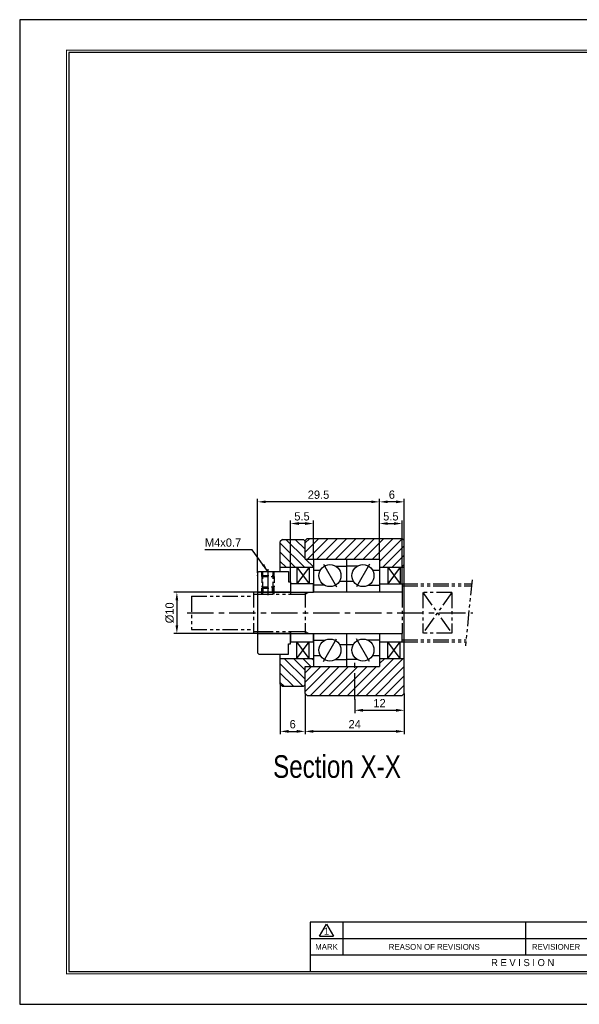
# Model space of a CAD drawing. Header units: millimetres. Extents: x 0 to 337, y 0 to 238.
# Tile 1 of 3: x 0 to 135, y 0 to 238. Entities that reach past the tile are written whole.
import ezdxf
from ezdxf.enums import TextEntityAlignment as Align

# ---------------------------------------------------------------- set-up
doc = ezdxf.new("R2010")
doc.units = ezdxf.units.MM
for name, pattern in [('CENTER', [50.8, 31.75, -6.35, 6.35, -6.35]), ('DASHED', [0.75, 0.5, -0.25]), ('PHANTOM', [2.5, 1.25, -0.25, 0.25, -0.25, 0.25, -0.25])]:
    doc.linetypes.add(name, pattern=pattern)
doc.layers.get('0').update_dxf_attribs({"linetype": 'CONTINUOUS'})
doc.layers.get('DEFPOINTS').update_dxf_attribs({"linetype": 'CONTINUOUS'})
for name, color, linetype in [('center', 1, 'CENTER'), ('hidden', 2, 'DASHED'), ('L1', 7, 'CONTINUOUS'), ('OUTLINE', 7, 'CONTINUOUS'), ('phantom', 6, 'PHANTOM')]:
    doc.layers.add(name, color=color, linetype=linetype)
doc.dimstyles.get("Standard").update_dxf_attribs({"dimtxt": 2, "dimasz": 2, "dimexe": 0.7, "dimexo": 0, "dimgap": 0.7, "dimtad": 1, "dimdec": 3, "dimzin": 11, "dimdsep": 46, "dimtxsty": 'Standard', "dimcen": 0, "dimclrd": 5, "dimclre": 5, "dimclrt": 3, "dimadec": 0, "dimazin": 0, "dimtfac": 0.6, "dimtdec": 3, "dimtmove": 0, "dimatfit": 3, "dimfxl": 0, "dimtolj": 1, "dimtzin": 11, "dimarcsym": 0})

# ---------------------------------------------------------------- blocks, each defined once
blk = doc.blocks.new('표제란')
at = {"layer": 'L1', "color": 0}
for p, q in [((297, 210), (0, 210)), ((0, 210), (0, 0)), ((0, 0), (297, 0))]:
    blk.add_line(p, q, dxfattribs=at)
at = {"layer": 'L1'}
for p, q in [((160, 17.5), (62, 17.5)), ((62, 17.5), (62, 7)), ((64, 14.51), (65.5, 17.1)), ((65.5, 17.1), (67, 14.51)), ((69, 17.5), (69, 10.5)), ((108, 17.5), (108, 10.5)), ((147, 14), (62, 14)), ((64, 14.51), (67, 14.51)), ((147, 10.5), (62, 10.5))]:
    blk.add_line(p, q, dxfattribs=at)
at = {"layer": 'L1', "const_width": 0.25}
blk.add_lwpolyline([(290.5, 6.5), (290.5, 203.5), (10, 203.5), (10, 6.5)], close=True, dxfattribs=at)
at = {"layer": 'L1'}
blk.add_lwpolyline([(290, 7), (290, 203), (10.5, 203), (10.5, 7)], close=True, dxfattribs=at)
for s, height, p in [('1', 1.5, (65.5, 15.61)), ('MARK', 1.25, (65.5, 12.25)), ('REASON OF REVISIONS', 1.25, (88.5, 12.25)), ('REVISIONER', 1.25, (114.5, 12.25)), ('R E V I S I O N', 1.5, (107.38, 8.9))]:
    blk.add_text(s, height=height, dxfattribs=at).set_placement(p, align=Align.MIDDLE_CENTER)
for tag, p in [('필렛', (179.25, 10.9)), ('모따기', (179.25, 8.3))]:
    blk.add_attdef(tag, text='', height=1.15, dxfattribs=at).set_placement(p, align=Align.MIDDLE_LEFT)
at = {"layer": 'OUTLINE', "ltscale": 0.5}
for tag, p, height in [('TITLE', (237.17, 24.41), 2.5), ('도번', (251.18, 15.64), 2.5), ('SCALE', (253.78, 9.55), 1.2), ('DATE', (277.02, 9.51), 1.2)]:
    blk.add_attdef(tag, p, '', height=height, dxfattribs=at)
blk = doc.blocks.new('*D36')
at = {"layer": 'DEFPOINTS', "color": 0, "ltscale": 0.2}
for p in [(65.54, 99.61), (38.02, 89.61), (65.54, 89.61)]:
    blk.add_point(p, dxfattribs=at)
at = {"layer": 'OUTLINE', "color": 5, "lineweight": -2, "ltscale": 0.2}
for p, q in [((65.54, 99.61), (37.32, 99.61)), ((38.02, 97.61), (38.02, 91.61)), ((65.54, 89.61), (37.32, 89.61))]:
    blk.add_line(p, q, dxfattribs=at)
at = {"layer": 'OUTLINE', "color": 5, "ltscale": 0.2}
for points in [[(37.69, 97.61), (38.36, 97.61), (38.02, 99.61)], [(37.69, 91.61), (38.36, 91.61), (38.02, 89.61)]]:
    blk.add_solid(points, dxfattribs=at)
at = {"layer": 'OUTLINE', "color": 3, "ltscale": 0.2, "insert": (36.29, 94.61), "char_height": 2, "attachment_point": 5, "rotation": 90}
blk.add_mtext('\\A1;%%C10', dxfattribs=at)
blk = doc.blocks.new('*D37')
at = {"layer": 'DEFPOINTS', "color": 0, "ltscale": 0.2}
for p in [(92.54, 116.2), (87.04, 107.61), (92.54, 101.61)]:
    blk.add_point(p, dxfattribs=at)
at = {"layer": 'OUTLINE', "color": 5, "lineweight": -2, "ltscale": 0.2}
for p, q in [((87.04, 107.61), (87.04, 116.9)), ((92.54, 101.61), (92.54, 116.9)), ((89.04, 116.2), (90.54, 116.2))]:
    blk.add_line(p, q, dxfattribs=at)
at = {"layer": 'OUTLINE', "color": 5, "ltscale": 0.2}
for points in [[(89.04, 116.53), (89.04, 115.86), (87.04, 116.2)], [(90.54, 116.53), (90.54, 115.86), (92.54, 116.2)]]:
    blk.add_solid(points, dxfattribs=at)
at = {"layer": 'OUTLINE', "color": 3, "ltscale": 0.2, "insert": (89.79, 117.92), "char_height": 2, "attachment_point": 5}
blk.add_mtext('\\A1;5.5', dxfattribs=at)
blk = doc.blocks.new('*D38')
at = {"layer": 'DEFPOINTS', "color": 0, "ltscale": 0.2}
for p in [(65.54, 116.2), (71.04, 107.61), (65.54, 102.11)]:
    blk.add_point(p, dxfattribs=at)
at = {"layer": 'OUTLINE', "color": 5, "lineweight": -2, "ltscale": 0.2}
for p, q in [((65.54, 102.11), (65.54, 116.9)), ((71.04, 107.61), (71.04, 116.9)), ((69.04, 116.2), (67.54, 116.2))]:
    blk.add_line(p, q, dxfattribs=at)
at = {"layer": 'OUTLINE', "color": 5, "ltscale": 0.2}
for points in [[(67.54, 116.53), (67.54, 115.86), (65.54, 116.2)], [(69.04, 116.53), (69.04, 115.86), (71.04, 116.2)]]:
    blk.add_solid(points, dxfattribs=at)
at = {"layer": 'OUTLINE', "color": 3, "ltscale": 0.2, "insert": (68.29, 117.92), "char_height": 2, "attachment_point": 5}
blk.add_mtext('\\A1;5.5', dxfattribs=at)
blk = doc.blocks.new('*D39')
at = {"layer": 'DEFPOINTS', "color": 0, "ltscale": 0.2}
for p in [(87.04, 121.44), (93.04, 112.11), (87.04, 107.61)]:
    blk.add_point(p, dxfattribs=at)
at = {"layer": 'OUTLINE', "color": 5, "lineweight": -2, "ltscale": 0.2}
for p, q in [((87.04, 107.61), (87.04, 122.14)), ((91.04, 121.44), (89.04, 121.44)), ((93.04, 112.11), (93.04, 122.14))]:
    blk.add_line(p, q, dxfattribs=at)
at = {"layer": 'OUTLINE', "color": 5, "ltscale": 0.2}
for points in [[(89.04, 121.77), (89.04, 121.11), (87.04, 121.44)], [(91.04, 121.77), (91.04, 121.11), (93.04, 121.44)]]:
    blk.add_solid(points, dxfattribs=at)
at = {"layer": 'OUTLINE', "color": 3, "ltscale": 0.2, "insert": (90.04, 123.16), "char_height": 2, "attachment_point": 5}
blk.add_mtext('\\A1;6', dxfattribs=at)
blk = doc.blocks.new('*D40')
at = {"layer": 'DEFPOINTS', "color": 0, "ltscale": 0.2}
for p in [(57.54, 121.44), (87.04, 107.61), (57.54, 104.31)]:
    blk.add_point(p, dxfattribs=at)
at = {"layer": 'OUTLINE', "color": 5, "lineweight": -2, "ltscale": 0.2}
for p, q in [((57.54, 104.31), (57.54, 122.14)), ((85.04, 121.44), (59.54, 121.44)), ((87.04, 107.61), (87.04, 122.14))]:
    blk.add_line(p, q, dxfattribs=at)
at = {"layer": 'OUTLINE', "color": 5, "ltscale": 0.2}
for points in [[(59.54, 121.77), (59.54, 121.11), (57.54, 121.44)], [(85.04, 121.77), (85.04, 121.11), (87.04, 121.44)]]:
    blk.add_solid(points, dxfattribs=at)
at = {"layer": 'OUTLINE', "color": 3, "ltscale": 0.2, "insert": (72.29, 123.16), "char_height": 2, "attachment_point": 5}
blk.add_mtext('\\A1;29.5', dxfattribs=at)
blk = doc.blocks.new('*D43')
at = {"layer": 'DEFPOINTS', "color": 0, "ltscale": 0.2}
for p in [(63.04, 77.36), (69.04, 75.11), (69.04, 65.96)]:
    blk.add_point(p, dxfattribs=at)
at = {"layer": 'OUTLINE', "color": 5, "lineweight": -2, "ltscale": 0.2}
for p, q in [((63.04, 77.36), (63.04, 65.26)), ((69.04, 75.11), (69.04, 65.26)), ((65.04, 65.96), (67.04, 65.96))]:
    blk.add_line(p, q, dxfattribs=at)
at = {"layer": 'OUTLINE', "color": 5, "ltscale": 0.2}
for points in [[(65.04, 66.3), (65.04, 65.63), (63.04, 65.96)], [(67.04, 66.3), (67.04, 65.63), (69.04, 65.96)]]:
    blk.add_solid(points, dxfattribs=at)
at = {"layer": 'OUTLINE', "color": 3, "ltscale": 0.2, "insert": (66.04, 67.69), "char_height": 2, "attachment_point": 5}
blk.add_mtext('\\A1;6', dxfattribs=at)
blk = doc.blocks.new('*D44')
at = {"layer": 'DEFPOINTS', "color": 0, "ltscale": 0.2}
for p in [(93.04, 75.11), (81.04, 73.71), (93.04, 71.06)]:
    blk.add_point(p, dxfattribs=at)
at = {"layer": 'OUTLINE', "color": 5, "lineweight": -2, "ltscale": 0.2}
for p, q in [((93.04, 75.11), (93.04, 70.36)), ((81.04, 73.71), (81.04, 70.36)), ((83.04, 71.06), (91.04, 71.06))]:
    blk.add_line(p, q, dxfattribs=at)
at = {"layer": 'OUTLINE', "color": 5, "ltscale": 0.2}
for points in [[(83.04, 71.39), (83.04, 70.72), (81.04, 71.06)], [(91.04, 71.39), (91.04, 70.72), (93.04, 71.06)]]:
    blk.add_solid(points, dxfattribs=at)
at = {"layer": 'OUTLINE', "color": 3, "ltscale": 0.2, "insert": (87.04, 72.79), "char_height": 2, "attachment_point": 5}
blk.add_mtext('\\A1;12', dxfattribs=at)
blk = doc.blocks.new('*D45')
at = {"layer": 'DEFPOINTS', "color": 0, "ltscale": 0.2}
for p in [(69.04, 75.11), (93.04, 75.11), (69.04, 65.96)]:
    blk.add_point(p, dxfattribs=at)
at = {"layer": 'OUTLINE', "color": 5, "lineweight": -2, "ltscale": 0.2}
for p, q in [((69.04, 75.11), (69.04, 65.26)), ((93.04, 75.11), (93.04, 65.26)), ((91.04, 65.96), (71.04, 65.96))]:
    blk.add_line(p, q, dxfattribs=at)
at = {"layer": 'OUTLINE', "color": 5, "ltscale": 0.2}
for points in [[(71.04, 66.3), (71.04, 65.63), (69.04, 65.96)], [(91.04, 66.3), (91.04, 65.63), (93.04, 65.96)]]:
    blk.add_solid(points, dxfattribs=at)
at = {"layer": 'OUTLINE', "color": 3, "ltscale": 0.2, "insert": (81.04, 67.69), "char_height": 2, "attachment_point": 5}
blk.add_mtext('\\A1;24', dxfattribs=at)

msp = doc.modelspace()

# ---------------------------------------------------------------- hatches: boundary and pattern name
at = {"layer": 'OUTLINE', "ltscale": 0.2}
h = msp.add_hatch(dxfattribs=at)
h.set_pattern_fill('ANSI31', color=5, scale=0.5, angle=90, style=0)
h.set_pattern_definition([(135, (-443.5964, 23.1816), (-1.122532, -1.122532), [])])
edge = h.paths.add_edge_path()
edge.add_spline(control_points=[(69.0443, 111.963), (68.911, 112.0963), (68.7777, 112.2296), (68.6443, 112.363)], knot_values=[0, 0, 0, 0, 0.00058525, 0.00058525, 0.00058525, 0.00058525], degree=3, periodic=0)
edge.add_line((68.6443, 112.363), (63.5443, 112.363))
edge.add_line((63.5443, 112.363), (63.0443, 111.863))
edge.add_line((63.0443, 111.863), (63.0443, 105.613))
edge.add_line((63.0443, 105.613), (71.0443, 105.613))
edge.add_line((71.0443, 105.613), (71.0443, 107.613))
edge.add_line((71.0443, 107.613), (69.0443, 107.613))
edge.add_line((69.0443, 107.613), (69.0443, 111.963))
edge = h.paths.add_edge_path()
edge.add_line((69.0443, 81.613), (71.0443, 81.613))
edge.add_line((71.0443, 81.613), (71.0443, 83.613))
edge.add_line((71.0443, 83.613), (63.0443, 83.613))
edge.add_line((63.0443, 83.613), (63.0443, 77.363))
edge.add_line((63.0443, 77.363), (63.5443, 76.863))
edge.add_line((63.5443, 76.863), (68.6443, 76.863))
edge.add_spline(control_points=[(68.6443, 76.863), (68.7777, 76.9964), (68.911, 77.1297), (69.0443, 77.263)], knot_values=[0, 0, 0, 0, 0.00058525, 0.00058525, 0.00058525, 0.00058525], degree=3, periodic=0)
edge.add_line((69.0443, 77.263), (69.0443, 81.613))
h = msp.add_hatch(dxfattribs=at)
h.set_pattern_fill('ANSI31', color=5, scale=0.5, style=0)
h.set_pattern_definition([(45, (-443.5964, 23.1816), (-1.122532, 1.122532), [])])
h.paths.add_polyline_path([(87.0443, 107.613), (87.0443, 105.613), (93.0443, 105.613), (93.0443, 112.113), (92.5443, 112.613), (69.5443, 112.613), (69.0443, 112.113), (69.0443, 107.613)])
h.paths.add_polyline_path([(92.5443, 74.613), (93.0443, 75.113), (93.0443, 83.613), (87.0443, 83.613), (87.0443, 81.613), (81.0443, 81.613), (81.0443, 74.613)])
h.paths.add_polyline_path([(69.0443, 81.613), (69.0443, 75.113), (69.5443, 74.613), (81.0443, 74.613), (81.0443, 81.613)])

# ---------------------------------------------------------------- linework, layer by layer
at = {"layer": 'center', "ltscale": 0.2}
for p, q in [((60.0443, 105.1813), (60.0443, 98.8718)), ((73.4618, 106.3539), (76.6268, 100.872)), ((84.6268, 106.3539), (81.4618, 100.872)), ((40.5518, 94.613), (109.639, 94.613)), ((73.4618, 82.872), (76.6268, 88.3539)), ((84.6268, 82.872), (81.4618, 88.3539)), ((81.0443, 73.7062), (81.0443, 82.5197))]:
    msp.add_line(p, q, dxfattribs=at)
at = {"layer": 'hidden', "color": 5, "ltscale": 3}
for p, q in [((58.5443, 103.363), (58.5443, 104.613)), ((61.5443, 103.363), (61.5443, 104.613)), ((58.5443, 99.113), (58.5443, 100.863)), ((61.5443, 99.113), (61.5443, 100.863))]:
    msp.add_line(p, q, dxfattribs=at)
at = {"layer": 'hidden', "ltscale": 3}
for p, q in [((58.5443, 103.363), (58.7943, 103.613)), ((58.5443, 103.363), (61.5443, 103.363)), ((58.5443, 103.363), (58.5443, 100.863)), ((58.7943, 103.613), (58.7943, 104.613)), ((58.7943, 103.613), (61.2943, 103.613)), ((58.7943, 100.613), (58.7943, 103.613)), ((61.2943, 103.613), (61.2943, 104.613)), ((61.2943, 100.613), (61.2943, 103.613)), ((61.5443, 103.363), (61.2943, 103.613)), ((61.5443, 103.363), (61.5443, 100.863)), ((58.5443, 100.863), (61.5443, 100.863)), ((58.5443, 100.863), (58.7943, 100.613)), ((58.7943, 100.613), (61.2943, 100.613)), ((58.7943, 99.113), (58.7943, 100.613)), ((58.8943, 99.613), (58.8943, 100.613)), ((61.1943, 99.613), (61.1943, 100.613)), ((61.5443, 100.863), (61.2943, 100.613)), ((61.2943, 99.113), (61.2943, 100.613))]:
    msp.add_line(p, q, dxfattribs=at)
at = {"layer": 'OUTLINE'}
for p, q in [((63.5443, 112.363), (63.0443, 111.863)), ((63.0443, 104.613), (63.0443, 111.863)), ((63.5443, 112.363), (68.6443, 112.363)), ((69.5443, 112.613), (69.0443, 112.113)), ((69.0443, 107.613), (69.0443, 112.113)), ((69.5443, 112.613), (92.5443, 112.613)), ((92.5443, 112.613), (93.0443, 112.113)), ((93.0443, 75.113), (93.0443, 112.113)), ((69.0443, 107.613), (87.0443, 107.613)), ((71.0443, 107.613), (71.0443, 99.613)), ((79.0443, 107.613), (79.0443, 99.613)), ((87.0443, 107.613), (87.0443, 99.613)), ((63.0443, 105.613), (71.0443, 105.613)), ((67.0443, 105.613), (67.0443, 101.613)), ((67.0443, 105.613), (70.0443, 101.613)), ((70.0443, 105.613), (67.0443, 101.613)), ((70.0443, 105.613), (70.0443, 101.613)), ((71.0443, 104.9455), (72.7363, 104.9455)), ((76.3768, 105.9209), (79.0443, 105.9209)), ((81.7118, 105.9209), (79.0443, 105.9209)), ((85.3523, 104.9455), (87.0443, 104.9455)), ((87.0443, 105.613), (93.0443, 105.613)), ((89.0443, 105.613), (89.0443, 101.613)), ((89.0443, 105.613), (92.0443, 101.613)), ((92.0443, 105.613), (89.0443, 101.613)), ((92.0443, 105.613), (92.0443, 101.613)), ((57.8443, 104.613), (57.5443, 104.313)), ((57.5443, 104.313), (57.5443, 94.613)), ((57.8443, 104.613), (65.0443, 104.613)), ((65.0443, 104.613), (65.0443, 102.113)), ((65.0443, 102.113), (65.5443, 102.113)), ((65.5443, 102.113), (65.5443, 99.613)), ((65.5443, 101.613), (65.5443, 99.113)), ((71.0443, 101.613), (65.5443, 101.613)), ((65.5443, 101.613), (65.5443, 99.613)), ((71.0443, 99.613), (71.0443, 101.613)), ((71.0443, 99.613), (71.0443, 101.613)), ((73.7118, 101.305), (71.0443, 101.305)), ((77.3523, 102.2805), (80.7363, 102.2805)), ((84.3768, 101.305), (87.0443, 101.305)), ((87.0443, 101.613), (87.0443, 99.613)), ((87.0443, 101.613), (87.0443, 99.613)), ((92.5443, 101.613), (92.5443, 99.613)), ((57.5443, 99.613), (58.8943, 99.613)), ((58.8943, 99.613), (61.1943, 99.613)), ((61.1943, 99.613), (65.5443, 99.613)), ((65.5443, 99.613), (71.0443, 99.613)), ((92.5443, 99.613), (71.0443, 99.613)), ((57.5443, 94.613), (57.5443, 84.913)), ((57.5443, 89.613), (65.5443, 89.613)), ((65.5443, 87.113), (65.5443, 90.113)), ((65.5443, 90.113), (65.5443, 87.613)), ((65.5443, 89.613), (71.0443, 89.613)), ((65.5443, 89.613), (65.5443, 87.613)), ((71.0443, 89.613), (71.0443, 81.613)), ((71.0443, 89.613), (92.5443, 89.613)), ((71.0443, 87.613), (71.0443, 89.613)), ((71.0443, 87.613), (71.0443, 89.613)), ((79.0443, 89.613), (79.0443, 81.613)), ((83.9675, 88.113), (87.0443, 88.113)), ((87.0443, 89.613), (87.0443, 81.613)), ((87.0443, 89.613), (87.0443, 87.613)), ((87.0443, 89.613), (87.0443, 87.613)), ((92.5443, 87.613), (92.5443, 89.613)), ((65.0443, 84.613), (65.0443, 87.113)), ((65.0443, 87.113), (65.5443, 87.113)), ((65.5443, 87.613), (71.0443, 87.613)), ((70.0443, 83.613), (67.0443, 87.613)), ((67.0443, 83.613), (70.0443, 87.613)), ((67.0443, 83.613), (67.0443, 87.613)), ((70.0443, 83.613), (70.0443, 87.613)), ((73.7118, 87.9209), (71.0443, 87.9209)), ((77.3523, 86.9455), (80.7363, 86.9455)), ((92.0443, 83.613), (89.0443, 87.613)), ((89.0443, 83.613), (92.0443, 87.613)), ((89.0443, 83.613), (89.0443, 87.613)), ((92.0443, 83.613), (92.0443, 87.613)), ((57.8443, 84.613), (57.5443, 84.913)), ((57.8443, 84.613), (65.0443, 84.613)), ((63.0443, 77.363), (63.0443, 84.613)), ((63.0443, 83.613), (71.0443, 83.613)), ((71.0443, 84.2805), (72.7363, 84.2805)), ((76.3768, 83.305), (79.0443, 83.305)), ((81.7118, 83.305), (79.0443, 83.305)), ((85.3523, 84.2805), (87.0443, 84.2805)), ((87.0443, 83.613), (93.0443, 83.613)), ((69.0443, 75.113), (69.0443, 81.613)), ((69.0443, 81.613), (87.0443, 81.613)), ((63.0443, 77.363), (63.5443, 76.863)), ((63.5443, 76.863), (68.6443, 76.863)), ((69.0443, 75.113), (69.5443, 74.613)), ((69.5443, 74.613), (92.5443, 74.613)), ((92.5443, 74.613), (93.0443, 75.113))]:
    msp.add_line(p, q, dxfattribs=at)
at = {"layer": 'OUTLINE', "ltscale": 0.2}
for p, q in [((87.0443, 101.613), (92.5443, 101.613)), ((87.0443, 87.613), (92.5443, 87.613))]:
    msp.add_line(p, q, dxfattribs=at)
at = {"layer": 'OUTLINE'}
for centre in [(75.0443, 103.613), (83.0443, 103.613), (75.0443, 85.613), (83.0443, 85.613)]:
    msp.add_circle(centre, 2.665, dxfattribs=at)
for points in [[(68.6443, 112.363), (68.7777, 112.2296), (68.911, 112.0963), (69.0443, 111.963)], [(68.6443, 76.863), (68.7777, 76.9964), (68.911, 77.1297), (69.0443, 77.263)]]:
    msp.add_open_spline(points, degree=3, dxfattribs=at)
msp.add_point((57.5443, 103.613), dxfattribs=at)
at = {"layer": 'phantom', "ltscale": 3}
for p, q in [((109.4216, 102.613), (107.8468, 86.613)), ((92.5443, 101.613), (109.3231, 101.613)), ((92.5443, 101.113), (109.2739, 101.113)), ((41.5518, 98.613), (41.5518, 90.613)), ((41.5518, 98.613), (56.5518, 98.613)), ((56.5518, 99.613), (56.5518, 89.613)), ((57.5443, 99.613), (56.5518, 99.613)), ((56.5518, 99.113), (57.5443, 99.113)), ((57.5443, 99.113), (65.5443, 99.113)), ((65.5443, 99.113), (69.0518, 99.113)), ((69.0518, 99.613), (69.0518, 89.613)), ((69.0518, 99.113), (69.9178, 99.613)), ((92.5443, 99.613), (92.5443, 89.613)), ((97.5443, 99.512), (97.5443, 89.714)), ((97.5443, 99.512), (104.5443, 89.714)), ((104.5443, 99.512), (97.5443, 89.714)), ((104.5443, 99.512), (97.5443, 99.512)), ((104.5443, 99.512), (104.5443, 89.714)), ((41.5518, 90.613), (56.5518, 90.613)), ((56.5518, 90.113), (57.5443, 90.113)), ((57.5443, 89.613), (56.5518, 89.613)), ((57.5443, 90.113), (65.5443, 90.113)), ((65.5443, 90.113), (69.0518, 90.113)), ((69.0518, 90.113), (69.9178, 89.613)), ((92.5443, 88.113), (107.9944, 88.113)), ((104.5443, 89.714), (97.5443, 89.714)), ((92.5443, 87.613), (107.9452, 87.613))]:
    msp.add_line(p, q, dxfattribs=at)

# ---------------------------------------------------------------- block references
at = {"layer": 'OUTLINE', "xscale": 1.133180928, "yscale": 1.133180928, "zscale": 1.133180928}
msp.add_blockref('표제란', (0, 0), dxfattribs=at)

# ---------------------------------------------------------------- texts
at = {"lineweight": 9, "width": 0.8}
msp.add_text('Section X-X', height=5.474304, dxfattribs=at).set_placement((61.2939, 54.7331))
at = {"layer": 'OUTLINE', "color": 3, "ltscale": 0.2, "insert": (53.5766, 110.5693), "char_height": 2, "attachment_point": 9}
msp.add_mtext('\\A1;M4x0.7', dxfattribs=at)

# ---------------------------------------------------------------- dimensions: what is measured, and where the dimension line sits
at = {"layer": 'OUTLINE', "ltscale": 0.2}
for base, p1, p2, picture, middle in [((57.5443, 121.4386), (87.0443, 107.613), (57.5443, 104.313), '*D40', (72.2943, 123.1639)), ((87.0443, 121.4386), (93.0443, 112.113), (87.0443, 107.613), '*D39', (90.0443, 123.1639)), ((65.5443, 116.197), (71.0443, 107.613), (65.5443, 102.113), '*D38', (68.2943, 117.921)), ((92.5443, 116.197), (87.0443, 107.613), (92.5443, 101.613), '*D37', (89.7943, 117.921)), ((69.0443, 65.9617), (63.0443, 77.363), (69.0443, 75.113), '*D43', (66.0443, 67.687)), ((69.0443, 65.9617), (93.0443, 75.113), (69.0443, 75.113), '*D45', (81.0443, 67.6883)), ((93.0443, 71.0581), (81.0443, 73.7062), (93.0443, 75.113), '*D44', (87.0443, 72.7861))]:
    dim = msp.add_linear_dim(base=base, p1=p1, p2=p2, dimstyle='Standard', dxfattribs=at)
    dim.commit()
    dim.dimension.update_dxf_attribs({"geometry": picture, "text_midpoint": middle})
dim = msp.add_linear_dim(base=(38.0223, 89.613), p1=(65.5443, 99.613), p2=(65.5443, 89.613), angle=90, text='%%C<>', dimstyle='Standard', override={"dimgap": 0.7, "dimsah": 1, "dimse1": 0, "dimse2": 0, "dimsd1": 0, "dimsd2": 0, "dimtol": 0, "dimlim": 0}, dxfattribs=at)
dim.commit()
dim.dimension.update_dxf_attribs({"geometry": '*D36', "text_midpoint": (36.2943, 94.613)})

# ---------------------------------------------------------------- leaders
at = {"layer": 'OUTLINE', "ltscale": 0.2, "annotation_type": 0, "has_hookline": 1, "hookline_direction": 1, "text_width": 8.8123}
msp.add_leader([(60.0443, 104.613), (56.2766, 109.8693), (54.2766, 109.8693)], dimstyle='Standard', dxfattribs=at)

doc.saveas('drawing.dxf')
